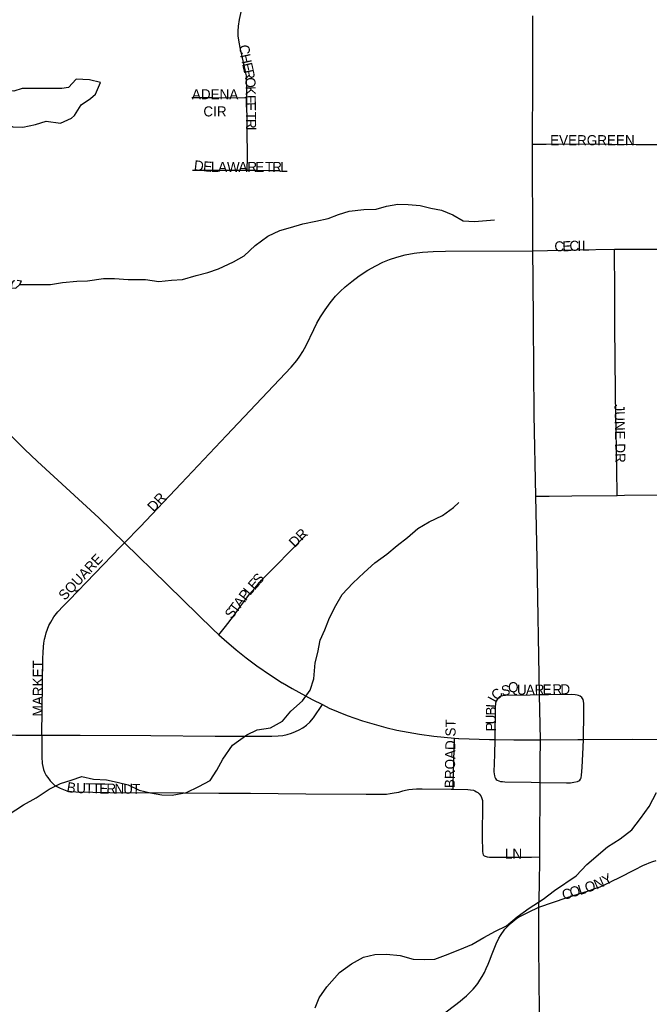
# Model space of a CAD drawing. Header units: feet. Extents: x 2113747 to 2516209, y 960708 to 1356798.
# Tile 134 of 206: x 2283590 to 2286714, y 1180765 to 1185654. Entities that reach past the tile are written whole.
import ezdxf

# ---------------------------------------------------------------- set-up
doc = ezdxf.new("R2010")
doc.units = ezdxf.units.FT
doc.header["$LTSCALE"] = 50
doc.header["$MEASUREMENT"] = 0
for name, color, linetype in [('0_Xref', 7, 'Continuous'), ('GM_X_City_Street', 251, 'Continuous'), ('GM_X_City_Street_Text', 251, 'Continuous'), ('GM_X_Minor_Lake', 5, 'Continuous'), ('GM_X_Minor_River', 5, 'Continuous'), ('GM_X_State_Route', 1, 'Continuous')]:
    doc.layers.add(name, color=color, linetype=linetype)
doc.styles.add('Styledgn030', font='dgn030.shx')

# ---------------------------------------------------------------- blocks, each defined once
blk = doc.blocks.new('POR')
at = {"layer": 'GM_X_City_Street', "flags": 128}
for points in [[(2284717.1, 1185267.2), (2284716.6, 1185321.8), (2284716.3, 1185348.6), (2284716.1, 1185362.5), (2284715, 1185375.5), (2284712.9, 1185389.1), (2284709.8, 1185404.5), (2284688.7, 1185494.2), (2284684.2, 1185514.5), (2284680.4, 1185534.6), (2284677.2, 1185551.4), (2284675, 1185573.1), (2284675.1, 1185596.5), (2284676.6, 1185621.4), (2284681.3, 1185654.6), (2284687, 1185683.8), (2284700.8, 1185753.9), (2284725.9, 1185849.6)], [(2284445.1, 1185267.2), (2284548.5, 1185267), (2284617.2, 1185266.6), (2284706.9, 1185267.1), (2284717.1, 1185267.2)], [(2284719, 1184906.1), (2284719.2, 1184913), (2284720.5, 1184964.5), (2284717.1, 1185267.2)], [(2286134.9, 1185036), (2286203.2, 1185036.3), (2286364.1, 1185037), (2286528.3, 1185036.1), (2286649.7, 1185034.6), (2286768.4, 1185034.4)], [(2284447, 1184907.2), (2284527.6, 1184906.9), (2284608.5, 1184906.6), (2284719, 1184906.1)], [(2284719, 1184906.1), (2284765.6, 1184906), (2284833.2, 1184905.7), (2284877.4, 1184905.5)], [(2284110.9, 1183056.3), (2284188.8, 1183135.4), (2284391.3, 1183350.7), (2284616.1, 1183590), (2284937.1, 1183928.6), (2284965.3, 1183961.5), (2284981.1, 1183983.4), (2284995.4, 1184006.2), (2285011.4, 1184035.6), (2285049.3, 1184116), (2285065.4, 1184147.8), (2285083.1, 1184178.6), (2285106.1, 1184214), (2285131, 1184248), (2285157.7, 1184280.3), (2285179.9, 1184303.7), (2285205.9, 1184327.8), (2285238.4, 1184354.6), (2285275.1, 1184381.6), (2285318.5, 1184410), (2285357.8, 1184432.5), (2285392.7, 1184449.3), (2285425.7, 1184462.5), (2285462.4, 1184475), (2285502.9, 1184485.9), (2285547.4, 1184494.3), (2285589.2, 1184499.6), (2285641.2, 1184502.8), (2285703.1, 1184505), (2286136.8, 1184506.2)], [(2286136.8, 1184506.2), (2286354.6, 1184511.8), (2286541.5, 1184514), (2286542.3, 1184514)], [(2286542.3, 1184514), (2286698.9, 1184514.6), (2286807.2, 1184515.2), (2286918.7, 1184514.5), (2286930.6, 1184514.5)], [(2286554.8, 1183291.9), (2286554.3, 1183316.6), (2286552.5, 1183398.9), (2286551.4, 1183523.7), (2286547.6, 1183694.4), (2286546.2, 1183792.9), (2286544.9, 1183983.1), (2286544.1, 1184118), (2286542.9, 1184344.7), (2286542.5, 1184469.5), (2286542.3, 1184514)], [(2286152.1, 1183287.9), (2286216.9, 1183288.6), (2286329.2, 1183289.8), (2286554.8, 1183291.9)], [(2286554.8, 1183291.9), (2286591.9, 1183292.3), (2286861.1, 1183294.8), (2286942, 1183295.6)], [(2284579.2, 1182599.8), (2284611.4, 1182640.8), (2284651.4, 1182691.7), (2284682.7, 1182736.3), (2284706.7, 1182770.8), (2284730.8, 1182801.1), (2284757.3, 1182832), (2284790.5, 1182871.2), (2284859.3, 1182941.3), (2285008.9, 1183093.5)], [(2283700.6, 1182100.8), (2283705.3, 1182482.3), (2283706.4, 1182511.9), (2283708.3, 1182540.4), (2283710.3, 1182558.7), (2283713.1, 1182577.5), (2283717.5, 1182594.4), (2283721.8, 1182609.3), (2283728.1, 1182627.1), (2283735.4, 1182645.4), (2283744, 1182662.8), (2283759.9, 1182688.8), (2283779.4, 1182713.4), (2283805.7, 1182741.9), (2283835.5, 1182771.9), (2284091, 1183035.8), (2284110.9, 1183056.3)], [(2286170, 1182300.9), (2286122.8, 1182300.3), (2286001.1, 1182298.4), (2285988.3, 1182296.7), (2285978.3, 1182294.6), (2285971.3, 1182291.1), (2285964.4, 1182285.5), (2285958.7, 1182278.9), (2285954.5, 1182270.1), (2285951.8, 1182260.3), (2285950.4, 1182244.3), (2285947.9, 1182079.3)], [(2286387.1, 1182079.4), (2286389.3, 1182213.6), (2286389.5, 1182259.3), (2286388.2, 1182270), (2286385.7, 1182278.4), (2286379.1, 1182288.3), (2286371.3, 1182295.3), (2286363.9, 1182298.7), (2286356.1, 1182300.7), (2286346.6, 1182302.4), (2286326.7, 1182303.3), (2286214.8, 1182301.4), (2286170, 1182300.9)], [(2283700.6, 1182100.8), (2283700.4, 1182026.1), (2283700, 1181993.8), (2283702.1, 1181961.3), (2283704.4, 1181946.4), (2283708.6, 1181931.6), (2283714, 1181917.3), (2283722.2, 1181901.7), (2283729.2, 1181890.8), (2283740.9, 1181875.2), (2283753, 1181862.6), (2283763.5, 1181853.9), (2283777.5, 1181845.1), (2283791.7, 1181837.8), (2283807.1, 1181831), (2283824.7, 1181825.7), (2283846.8, 1181821.7), (2283869.5, 1181819.8), (2284037, 1181817.3), (2284404.4, 1181815.4), (2284578.2, 1181813.6), (2284735.9, 1181812.8), (2285010.6, 1181810.8), (2285309.8, 1181808), (2285391.9, 1181808.4), (2285409.7, 1181808.9), (2285428.8, 1181811), (2285449.2, 1181814.5), (2285471.4, 1181818.8), (2285492.1, 1181824.9), (2285504.4, 1181828.4), (2285520.9, 1181831.8), (2285539.1, 1181833.6), (2285558.7, 1181834.4), (2285586.9, 1181835.3), (2285731.4, 1181832.5), (2285740.6, 1181832.5)], [(2285740.6, 1181832.5), (2285741.3, 1181859.5), (2285742.7, 1181912.9), (2285744.2, 1181971.4), (2285745.8, 1182035.3), (2285747, 1182079.7), (2285747.1, 1182086.4)], [(2285947.9, 1182079.3), (2285946.7, 1182005.8), (2285943.8, 1181919.3), (2285944.3, 1181909.9), (2285945.5, 1181899.8), (2285947.7, 1181893.3), (2285951.2, 1181886.8), (2285954.6, 1181882), (2285959.9, 1181878.1), (2285967.2, 1181874.6), (2285976.8, 1181872), (2285986.4, 1181870.7), (2285997, 1181869.6), (2286128.9, 1181867.7), (2286173.2, 1181867.1)], [(2286173.2, 1181867.1), (2286303.3, 1181865.2), (2286323, 1181865.2), (2286339.2, 1181867.3), (2286358.3, 1181872), (2286364.6, 1181874.2), (2286369.9, 1181877.7), (2286373.7, 1181882.8), (2286376, 1181888.9), (2286378.3, 1181902), (2286381.9, 1181941.2), (2286386.4, 1182042.2), (2286387.1, 1182079.4)], [(2285740.6, 1181832.5), (2285814.3, 1181832), (2285827.9, 1181830.8), (2285841.4, 1181827.7), (2285849.2, 1181825.2), (2285857.2, 1181820.7), (2285864.4, 1181816), (2285870.6, 1181809.8), (2285877.8, 1181800.9), (2285881.8, 1181792.2), (2285886.1, 1181777.4), (2285887.2, 1181765.3), (2285884.3, 1181597), (2285886.2, 1181523.9), (2285887.7, 1181513.8), (2285890.8, 1181507.6), (2285895.5, 1181502.9), (2285900.3, 1181499.9), (2285910.3, 1181496.8), (2285920.8, 1181495.7), (2286129.7, 1181495), (2286171.3, 1181497.5)], [(2286166.9, 1181248), (2286307.2, 1181295.2), (2286386.3, 1181320.9), (2286416.9, 1181330.3), (2286435.4, 1181336.6), (2286453.5, 1181342.6), (2286470.6, 1181348.8), (2286485.7, 1181354.9), (2286502.2, 1181362.6), (2286517, 1181370.1), (2286529, 1181375.8), (2286566, 1181394.5), (2286640.5, 1181433.4), (2286685.6, 1181455.2), (2286698.1, 1181460.7), (2286714.2, 1181467.2), (2286732, 1181473.7), (2286749.2, 1181479.8)], [(2285678.8, 1180706.9), (2285775.1, 1180780.6), (2285789.1, 1180792.4), (2285807.6, 1180807.9), (2285819.3, 1180819.1), (2285831, 1180830.3), (2285840.1, 1180840.7), (2285850.2, 1180852.2), (2285862.8, 1180868.8), (2285873.7, 1180885.6), (2285885.1, 1180903.6), (2285896.8, 1180923.7), (2285905.6, 1180942.2), (2285914.7, 1180964.6), (2285924.9, 1180989.6), (2285931.9, 1181006.8), (2285954.8, 1181065.4), (2285967.9, 1181092.8), (2285976.3, 1181106.8), (2285982, 1181116.1), (2285990.5, 1181127.5), (2285998.3, 1181138), (2286007.2, 1181147.8), (2286016.6, 1181158.2), (2286026.1, 1181167), (2286036.6, 1181176.7), (2286046.9, 1181184.5), (2286055.7, 1181191.2), (2286065.2, 1181197.2), (2286079, 1181205.2), (2286114.3, 1181222.3), (2286166.9, 1181248)]]:
    blk.add_lwpolyline(points, dxfattribs=at)
at = {"layer": 'GM_X_Minor_Lake'}
blk.add_line((2283798.9, 1185312.2), (2283603, 1185312.7), dxfattribs=at)
at = {"layer": 'GM_X_Minor_Lake', "flags": 128}
for points in [[(2283603, 1185312.7), (2283561.2, 1185298.4), (2283515.2, 1185300), (2283495.2, 1185299.9), (2283434.9, 1185339.4), (2283429.3, 1185297.3), (2283443.8, 1185231.4), (2283474, 1185191.5), (2283518.4, 1185139.8), (2283556.5, 1185122.1), (2283606.5, 1185120.4), (2283668.3, 1185132.9), (2283722.2, 1185149.4), (2283792.2, 1185139.9), (2283848, 1185164.4), (2283861.8, 1185178.5), (2283895.4, 1185230.8), (2283941.1, 1185263.2), (2283966.9, 1185283.4), (2283990.5, 1185341.7), (2283936.4, 1185355.3), (2283870.4, 1185358.8), (2283832.8, 1185316.5), (2283798.9, 1185312.2)], [(2283566.4, 1184357.1), (2283558.4, 1184355), (2283550.5, 1184345), (2283548.7, 1184322.9), (2283570.7, 1184321.1), (2283590.5, 1184339.3), (2283596.4, 1184351.3), (2283598.4, 1184355.4), (2283578.4, 1184359.2)]]:
    blk.add_lwpolyline(points, dxfattribs=at)
at = {"layer": 'GM_X_Minor_River', "flags": 128}
for points in [[(2283590.5, 1184339.3), (2283742.4, 1184338.4), (2283802.3, 1184348.9), (2283874.2, 1184355.5), (2283926.1, 1184357.9), (2284006, 1184368.5), (2284059.9, 1184368.9), (2284127.9, 1184363.4), (2284213.9, 1184364.1), (2284279.9, 1184354.6), (2284343.8, 1184361.1), (2284397.7, 1184363.5), (2284465.5, 1184384), (2284523.3, 1184398.5), (2284577.2, 1184416.9), (2284650.8, 1184451.6), (2284704.6, 1184482), (2284758.1, 1184532.5), (2284821.7, 1184579), (2284881.5, 1184607.5), (2284933.3, 1184621.9), (2284995.1, 1184640.4), (2285059, 1184652.9), (2285120.8, 1184667.4), (2285172.6, 1184685.9), (2285224.5, 1184702.3), (2285298.3, 1184710.9), (2285358.3, 1184713.3), (2285410.1, 1184727.8), (2285466, 1184738.2), (2285518, 1184736.6), (2285577.9, 1184731), (2285630, 1184717.4), (2285684, 1184707.8), (2285740.2, 1184684.2), (2285790.4, 1184654.6), (2285846.4, 1184651), (2285906.3, 1184657.4), (2285946.2, 1184659.8)], [(2283532.9, 1181705.2), (2283608.5, 1181755.9), (2283672.2, 1181790.4), (2283735.8, 1181833), (2283793.5, 1181861.4), (2283845.4, 1181877.9), (2283899.2, 1181896.3), (2283957.2, 1181882.7), (2284021.2, 1181879.2), (2284073.3, 1181867.6), (2284129.3, 1181854), (2284183.5, 1181828.4), (2284239.5, 1181814.8), (2284295.6, 1181805.2), (2284347.5, 1181803.6), (2284417.4, 1181816.2), (2284479.1, 1181846.7), (2284534.8, 1181877.1), (2284568.4, 1181927.5), (2284598, 1181981.8), (2284645.4, 1182052.2), (2284716.9, 1182102.9), (2284768.7, 1182127.3), (2284834.6, 1182137.8), (2284894.3, 1182170.3), (2284935.9, 1182220.7), (2284993.4, 1182271.2), (2285031, 1182325.6), (2285050.5, 1182381.8), (2285055.9, 1182459.9), (2285069.5, 1182512.1), (2285081, 1182572.3), (2285104.6, 1182624.5), (2285128.1, 1182684.8), (2285159.6, 1182745.1), (2285191.2, 1182799.4), (2285242.7, 1182855.9), (2285300.2, 1182908.4), (2285351.8, 1182956.9), (2285411.5, 1182999.4), (2285463.1, 1183043.9), (2285514.7, 1183082.3), (2285566.4, 1183126.8), (2285622, 1183161.2), (2285687.8, 1183191.8), (2285743.4, 1183232.3), (2285769.2, 1183256.5)], [(2285057.1, 1180747.6), (2285076.7, 1180797.9), (2285114.3, 1180852.2), (2285177.7, 1180922.8), (2285237.3, 1180965.3), (2285297, 1180999.8), (2285352.9, 1181012.2), (2285410.8, 1181014.7), (2285478.8, 1181007.2), (2285542.9, 1180989.7), (2285598.9, 1180988.1), (2285650.8, 1180988.5), (2285702.6, 1181008.9), (2285774.3, 1181037.5), (2285834.1, 1181062), (2285893.8, 1181096.5), (2285951.5, 1181129), (2286005.2, 1181155.4), (2286058.9, 1181199.9), (2286118.5, 1181242.4), (2286188.1, 1181287), (2286243.7, 1181329.5), (2286351.1, 1181402.4), (2286404.6, 1181458.9), (2286507.8, 1181547.8), (2286569.5, 1181586.4), (2286627.1, 1181630.9), (2286670.6, 1181687.3), (2286714.1, 1181747.7), (2286749.5, 1181816.1)]]:
    blk.add_lwpolyline(points, dxfattribs=at)
at = {"layer": 'GM_X_State_Route', "flags": 128}
for points in [[(2286174.2, 1182078), (2286170, 1182300.9), (2286158.4, 1182977), (2286152.1, 1183287.9), (2286143.8, 1183692.4), (2286139.7, 1184148.2), (2286138.9, 1184364.8), (2286136.8, 1184506.2), (2286134.9, 1185036), (2286134.7, 1185087), (2286135.7, 1185308.3), (2286136.9, 1185673.6)], [(2283466.3, 1183665.9), (2283470.8, 1183661.5), (2283613.9, 1183521.6), (2283678.5, 1183460.4), (2283982.4, 1183180.4), (2284110.9, 1183056.3), (2284180.5, 1182988.9), (2284247.9, 1182922.6)], [(2284247.9, 1182922.6), (2284475.2, 1182699), (2284548.6, 1182627.8), (2284579.2, 1182599.8), (2284604.7, 1182576.4), (2284665, 1182524.6), (2284714.1, 1182485.1), (2284767.3, 1182445.6), (2284835.4, 1182398.5), (2284893.4, 1182361.2)], [(2284893.4, 1182361.2), (2284894.1, 1182360.8), (2284942.8, 1182332.3), (2285041.5, 1182279.3), (2285092.5, 1182253.2)], [(2284663.1, 1182096.5), (2284787, 1182095.7), (2284842, 1182096.3), (2284873.4, 1182097.8), (2284896.7, 1182100.2), (2284916.9, 1182104.9), (2284939.3, 1182111.4), (2284958.8, 1182119.1), (2284977.1, 1182127.9), (2284995, 1182138.1), (2285012.8, 1182151.4), (2285029.6, 1182166.5), (2285048.1, 1182187.6), (2285092.5, 1182253.2)], [(2285092.5, 1182253.2), (2285126.6, 1182236.3), (2285215.6, 1182199.3), (2285292, 1182173.1), (2285406.9, 1182139.5), (2285462.2, 1182126.2), (2285517.6, 1182115.7), (2285574.2, 1182106.2), (2285645.9, 1182095.8), (2285747.1, 1182086.4), (2285768.2, 1182084.4)], [(2280336.3, 1182125), (2280353.4, 1182124.8), (2280515.8, 1182124.4), (2280629, 1182124.2), (2281016.1, 1182121.3), (2281249, 1182118.2), (2281918.3, 1182114.1), (2282793.8, 1182108), (2282894.1, 1182107.5), (2283075.9, 1182106.6), (2283203.2, 1182104.4), (2283396.2, 1182103.3), (2283571.9, 1182101.8), (2283700.6, 1182100.8), (2283890.4, 1182100.9), (2284241.7, 1182099.4), (2284560.4, 1182097.1), (2284663.1, 1182096.5)], [(2285768.2, 1182084.4), (2285768.5, 1182084.4), (2285921.4, 1182079.4), (2285947.9, 1182079.3), (2286042.6, 1182078.7)], [(2286042.6, 1182078.7), (2286174.2, 1182078), (2286360.4, 1182079.3)], [(2286171.8, 1180656.8), (2286169.6, 1180751.3), (2286167.5, 1180866), (2286166.8, 1181079), (2286166.7, 1181193.4), (2286166.9, 1181248), (2286168.8, 1181352.4), (2286171.3, 1181497.5), (2286171.9, 1181604.2), (2286172.8, 1181790.3), (2286173.2, 1181867.1), (2286173.6, 1181967.9), (2286174.2, 1182078)], [(2286360.4, 1182079.3), (2286387.1, 1182079.4), (2286630, 1182081), (2286906.3, 1182079.8), (2286952.5, 1182079.8)]]:
    blk.add_lwpolyline(points, dxfattribs=at)
at = {"layer": 'GM_X_City_Street_Text', "char_height": 50, "attachment_point": 7, "line_spacing_factor": 0.8, "style": 'Styledgn030'}
for s, insert, rotation in [('{\\Fdgn000|c0;\\C256;C}', (2284679.6, 1185527.7), 273.9611), ('{\\Fdgn000|c0;\\C256;H}', (2284683.8, 1185477.9), 282.3275), ('{\\Fdgn000|c0;\\C256;E}', (2284693.3, 1185434.2), 282.9331), ('{\\Fdgn000|c0;\\C256;R}', (2284701, 1185400.7), 281.3671), ('{\\Fdgn000|c0;\\C256;O}', (2284708.3, 1185366), 273.3459), ('{\\Fdgn000|c0;\\C256;K}', (2284710.8, 1185323.4), 270.8962), ('{\\Fdgn000|c0;\\C256;ADENA}', (2284444.6, 1185258.7), 0), ('{\\Fdgn000|c0;\\C256;E}', (2284711.5, 1185279.4), 270.847), ('{\\Fdgn000|c0;\\C256;CIR}', (2284501.8, 1185172.7), 0), ('{\\Fdgn000|c0;\\C256;E}', (2284712, 1185244.2), 270.847), ('{\\Fdgn000|c0;\\C256;T}', (2284712.8, 1185195.8), 270.847), ('{\\Fdgn000|c0;\\C256;R}', (2284713.3, 1185160.6), 270.8258), ('{\\Fdgn000|c0;\\C256;L}', (2284713.9, 1185121), 270.8365), ('{\\Fdgn000|c0;\\C256;EVERGREEN}', (2286222.2, 1185029.9), 0), ('{\\Fdgn000|c0;\\C256;D}', (2284452.7, 1184906.7), 353.4281), ('{\\Fdgn000|c0;\\C256;E}', (2284498.7, 1184901.5), 355.3027), ('{\\Fdgn000|c0;\\C256;L}', (2284538.6, 1184898.4), 359.2047), ('{\\Fdgn000|c0;\\C256;A}', (2284574.8, 1184897.9), 359.9929), ('{\\Fdgn000|c0;\\C256;W}', (2284618.8, 1184897.9), 359.9988), ('{\\Fdgn000|c0;\\C256;A}', (2284676, 1184897.9), 359.9929), ('{\\Fdgn000|c0;\\C256;R}', (2284720, 1184897.9), 359.9941), ('{\\Fdgn000|c0;\\C256;E}', (2284759.6, 1184897.9), 359.9956), ('{\\Fdgn000|c0;\\C256;T}', (2284807.9, 1184897.9), 359.9956), ('{\\Fdgn000|c0;\\C256;R}', (2284843.1, 1184897.9), 359.9941), ('{\\Fdgn000|c0;\\C256;L}', (2284882.7, 1184897.9), 359.9956), ('{\\Fdgn000|c0;\\C256;C}', (2286244.5, 1184501.9), 2.2595), ('{\\Fdgn000|c0;\\C256;E}', (2286284, 1184503.4), 2.2653), ('{\\Fdgn000|c0;\\C256;C}', (2286318.9, 1184504.8), 1.7732), ('{\\Fdgn000|c0;\\C256;I}', (2286357.9, 1184506), 0.5681), ('{\\Fdgn000|c0;\\C256;L}', (2286379.6, 1184506.3), 0.0546), ('{\\Fdgn000|c0;\\C256;JUNE DR}', (2286540.7, 1183742.9), 271.0065), ('{\\Fdgn000|c0;\\C256;DR}', (2284255.3, 1183206.7), 47.1199), ('{\\Fdgn000|c0;\\C256;DR}', (2284955.6, 1183030), 45), ('{\\Fdgn000|c0;\\C256;SQUARE}', (2283823.9, 1182758), 46.8465), ('{\\Fdgn000|c0;\\C256;E}', (2284755.2, 1182818.6), 48.2666), ('{\\Fdgn000|c0;\\C256;S}', (2284778.6, 1182844.8), 48.1691), ('{\\Fdgn000|c0;\\C256;P}', (2284712.4, 1182765.6), 52.4797), ('{\\Fdgn000|c0;\\C256;L}', (2284732.9, 1182792.3), 49.6417), ('{\\Fdgn000|c0;\\C256;A}', (2284686.2, 1182730.6), 53.0951), ('{\\Fdgn000|c0;\\C256;S}', (2284643.9, 1182674.3), 53.0809), ('{\\Fdgn000|c0;\\C256;T}', (2284665, 1182702.5), 53.1081), ('{\\Fdgn000|c0;\\C256;MARKET}', (2283705, 1182194.6), 90), ('{\\Fdgn000|c0;\\C256;C}', (2285956.6, 1182270.5), 40.8067), ('{\\Fdgn000|c0;\\C256;S}', (2285983.3, 1182295.5), 8.501), ('{\\Fdgn000|c0;\\C256;Q}', (2286014.3, 1182300.4), 1.1803), ('{\\Fdgn000|c0;\\C256;U}', (2286058.1, 1182301.3), 0.7432), ('{\\Fdgn000|c0;\\C256;A}', (2286102.1, 1182301.9), 0.7587), ('{\\Fdgn000|c0;\\C256;R}', (2286146.1, 1182302.5), 0.7529), ('{\\Fdgn000|c0;\\C256;E}', (2286185.7, 1182303), 0.7483), ('{\\Fdgn000|c0;\\C256;R}', (2286234.1, 1182303.6), 0.7421), ('{\\Fdgn000|c0;\\C256;D}', (2286273.5, 1182304.2), 0.3935), ('{\\Fdgn000|c0;\\C256;I}', (2285952.8, 1182259.5), 61.5571), ('{\\Fdgn000|c0;\\C256;B}', (2285953.5, 1182198.9), 89.9466), ('{\\Fdgn000|c0;\\C256;L}', (2285953.4, 1182236.1), 85.2409), ('{\\Fdgn000|c0;\\C256;U}', (2285953.4, 1182155), 89.9478), ('{\\Fdgn000|c0;\\C256;BROAD ST}', (2285749.7, 1181838.1), 89.1568), ('{\\Fdgn000|c0;\\C256;P}', (2285953.4, 1182119.8), 89.9453), ('{\\Fdgn000|c0;\\C256;B}', (2283820.7, 1181820.3), 350.5856), ('{\\Fdgn000|c0;\\C256;U}', (2283870.8, 1181812.9), 359.6614), ('{\\Fdgn000|c0;\\C256;T}', (2283914.6, 1181812.6), 359.2896), ('{\\Fdgn000|c0;\\C256;T}', (2283949.8, 1181812.2), 359.2896), ('{\\Fdgn000|c0;\\C256;E}', (2283985, 1181811.8), 359.2896), ('{\\Fdgn000|c0;\\C256;R}', (2284020.2, 1181811.3), 359.2957), ('{\\Fdgn000|c0;\\C256;N}', (2284059.8, 1181810.9), 359.2858), ('{\\Fdgn000|c0;\\C256;U}', (2284103.8, 1181810.3), 359.3085), ('{\\Fdgn000|c0;\\C256;T}', (2284147.8, 1181809.8), 359.2896), ('{\\Fdgn000|c0;\\C256;LN}', (2285997.8, 1181487.9), 0), ('{\\Fdgn000|c0;\\C256;Y}', (2286497, 1181353.9), 27.7439), ('{\\Fdgn000|c0;\\C256;O}', (2286328.2, 1181293.6), 17.8129), ('{\\Fdgn000|c0;\\C256;L}', (2286370.1, 1181307.1), 17.8294), ('{\\Fdgn000|c0;\\C256;O}', (2286403.6, 1181317.8), 17.8219), ('{\\Fdgn000|c0;\\C256;N}', (2286452.5, 1181334), 23.9365), ('{\\Fdgn000|c0;\\C256;C}', (2286290.5, 1181281.5), 17.8205)]:
    blk.add_mtext(s, dxfattribs=dict(at, insert=insert, rotation=rotation))

msp = doc.modelspace()

# ---------------------------------------------------------------- block references
at = {"layer": '0_Xref'}
msp.add_blockref('POR', (0, 0), dxfattribs=at)

doc.saveas('drawing.dxf')
